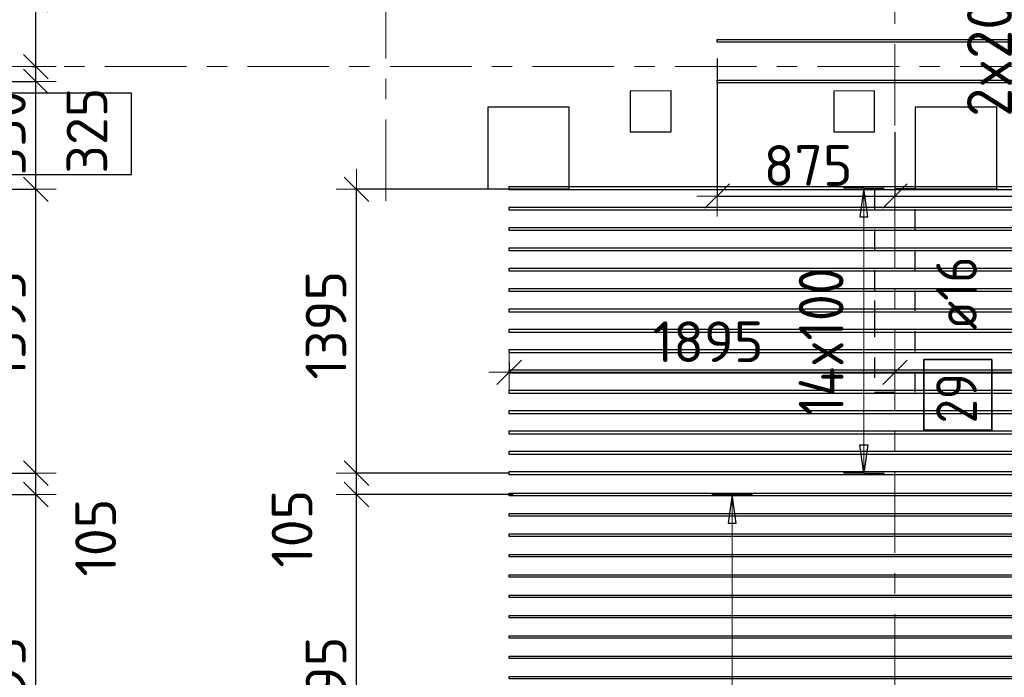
# Model space of a CAD drawing. Header units: metres. Extents: x -38 to 107, y -15 to 21.
# Tile 42 of 167: x 43.85 to 48.69, y 4.4 to 7.63. Entities that reach past the tile are written whole.
import ezdxf

# ---------------------------------------------------------------- set-up
doc = ezdxf.new("R2010")
doc.units = ezdxf.units.M
doc.header["$PDMODE"] = 65
for name, pattern in [('______11', [0.5, 0.4, -0.05, 0, -0.05]), ('______2', [0.0405, 0.03, -0.0105]), ('______5', [1.1, 0.8, -0.1, 0.1, -0.1])]:
    doc.linetypes.add(name, pattern=pattern)
for name, color, linetype, lineweight in [('XR$2$Осевая линия (1)', 7, '______5', 13), ('XR$4$Перекрытие (1)', 7, 'Continuous', 35), ('XR$4$Размерная линия (1)', 7, 'Continuous', 13)]:
    doc.layers.add(name, color=color, linetype=linetype, lineweight=lineweight)
doc.layers.add('XR$4$Арм.стержн.Доп. Арм верхн.зоны Х', color=7, linetype='Continuous', lineweight=35, true_color=0x8c8cff)
doc.layers.add('XR$6$Стена_ бетон несущ.', color=7, linetype='Continuous', lineweight=70, true_color=0xb4b496)
doc.styles.add('ISOCPEUR', font='txt')
doc.dimstyles.new('DIMSTYLE_3', dxfattribs={"dimtxt": 0.2, "dimasz": 0.2, "dimexe": 0, "dimexo": 0, "dimgap": 0.1, "dimtad": 2, "dimdec": 0, "dimlfac": 1000, "dimrnd": 5, "dimzin": 12, "dimdsep": 46, "dimtxsty": 'ISOCPEUR', "dimblk1": 'ALL_ML_STRICH', "dimblk2": 'ALL_ML_STRICH', "dimsah": 1, "dimcen": 0, "dimclrd": 7, "dimclre": 256, "dimclrt": 7, "dimadec": 0, "dimazin": 0, "dimtfac": 1, "dimtdec": 0, "dimtix": 1, "dimtmove": 2, "dimatfit": 3, "dimfxl": 0, "dimtzin": 0, "dimlwd": 0, "dimlwe": -3, "dimarcsym": 0})
doc.dimstyles.new('DIMSTYLE_33', dxfattribs={"dimtxt": 0.2, "dimasz": 0.2, "dimexe": 0, "dimexo": 0, "dimgap": 0.1, "dimtad": 2, "dimdec": 0, "dimlfac": 1000, "dimrnd": 5, "dimzin": 12, "dimdsep": 46, "dimtxsty": 'ISOCPEUR', "dimblk1": 'ALL_ML_STRICH', "dimblk2": 'ALL_ML_STRICH', "dimsah": 1, "dimcen": 0, "dimclrd": 7, "dimclre": 256, "dimclrt": 7, "dimadec": 0, "dimazin": 0, "dimtfac": 1, "dimtdec": 0, "dimtix": 1, "dimtmove": 2, "dimatfit": 3, "dimfxl": 0, "dimtvp": 1.2, "dimtzin": 0, "dimlwd": 0, "dimlwe": -3, "dimarcsym": 0})
doc.dimstyles.new('DIMSTYLE_34', dxfattribs={"dimtxt": 0.2, "dimasz": 0.2, "dimexe": 0, "dimexo": 0, "dimgap": 0.1, "dimtad": 0, "dimdec": 0, "dimlfac": 1000, "dimrnd": 5, "dimzin": 12, "dimdsep": 46, "dimtxsty": 'ISOCPEUR', "dimblk1": 'ALL_ML_STRICH', "dimblk2": 'ALL_ML_STRICH', "dimsah": 1, "dimcen": 0, "dimclrd": 7, "dimclre": 256, "dimclrt": 7, "dimadec": 0, "dimazin": 0, "dimtfac": 1, "dimtdec": 0, "dimtix": 1, "dimtmove": 2, "dimatfit": 3, "dimfxl": 0, "dimtvp": 1.2, "dimtzin": 0, "dimlwd": 0, "dimlwe": -3, "dimarcsym": 0})

# ---------------------------------------------------------------- blocks, each defined once
blk = doc.blocks.new('ALL_ML_STRICH')
at = {"color": 0, "linetype": 'ByBlock', "lineweight": -2}
for p, q in [((0, -0.5), (0, 0.5)), ((-0.3, -0.3), (0.3, 0.3)), ((-1, 0), (0.5, 0))]:
    blk.add_line(p, q, dxfattribs=at)
blk = doc.blocks.new('*D594')
at = {"layer": 'DEFPOINTS', "color": 7, "linetype": 'Continuous', "lineweight": 13, "transparency": 33554687}
for p in [(43.4646, 5.2972), (43.9306, 3.3), (44.175, 3.3)]:
    blk.add_point(p, dxfattribs=at)
at = {"layer": 'XR$4$Размерная линия (1)', "color": 9, "linetype": 'Continuous', "lineweight": -2, "true_color": 0xc7c7c7, "transparency": 33554687}
for p, q in [((43.4846, 5.2972), (43.9306, 5.2972)), ((44.155, 3.3), (43.9306, 3.3))]:
    blk.add_line(p, q, dxfattribs=at)
at = {"layer": 'XR$4$Размерная линия (1)', "color": 7, "linetype": 'Continuous', "lineweight": -2, "transparency": 33554687}
blk.add_line((43.9306, 3.3), (43.9306, 5.2972), dxfattribs=at)
at = {"layer": 'XR$4$Размерная линия (1)', "color": 7, "linetype": 'Continuous', "lineweight": 13, "transparency": 33554687, "xscale": 0.2, "yscale": 0.2, "zscale": 0.2}
for p, rotation in [((43.9306, 5.2972), 90), ((43.9306, 3.3), 270)]:
    blk.add_blockref('ALL_ML_STRICH', p, dxfattribs=dict(at, rotation=rotation))
at = {"layer": 'XR$4$Размерная линия (1)', "color": 7, "linetype": 'Continuous', "lineweight": 13, "transparency": 33554687, "insert": (43.7806, 4.3286), "char_height": 0.2, "width": 0.8, "attachment_point": 5, "rotation": 90, "style": 'ISOCPEUR'}
blk.add_mtext('\\A1;{1995}', dxfattribs=at)
blk = doc.blocks.new('*D595')
at = {"layer": 'DEFPOINTS', "color": 7, "linetype": 'Continuous', "lineweight": 13, "transparency": 33554687}
for p in [(43.4814, 5.4022), (43.4646, 5.2972), (43.9306, 5.2972)]:
    blk.add_point(p, dxfattribs=at)
at = {"layer": 'XR$4$Размерная линия (1)', "color": 9, "linetype": 'Continuous', "lineweight": -2, "true_color": 0xc7c7c7, "transparency": 33554687}
for p, q in [((43.5014, 5.4022), (43.9306, 5.4022)), ((43.4846, 5.2972), (43.9306, 5.2972))]:
    blk.add_line(p, q, dxfattribs=at)
at = {"layer": 'XR$4$Размерная линия (1)', "color": 7, "linetype": 'Continuous', "lineweight": -2, "transparency": 33554687}
blk.add_line((43.9306, 5.2972), (43.9306, 5.4022), dxfattribs=at)
at = {"layer": 'XR$4$Размерная линия (1)', "color": 7, "linetype": 'Continuous', "lineweight": 13, "transparency": 33554687, "xscale": 0.2, "yscale": 0.2, "zscale": 0.2}
for p, rotation in [((43.9306, 5.4022), 90), ((43.9306, 5.2972), 270)]:
    blk.add_blockref('ALL_ML_STRICH', p, dxfattribs=dict(at, rotation=rotation))
at = {"layer": 'XR$4$Размерная линия (1)', "color": 7, "linetype": 'Continuous', "lineweight": 13, "transparency": 33554687, "insert": (44.2242, 5.0857), "char_height": 0.2, "width": 0.6, "attachment_point": 5, "rotation": 90, "style": 'ISOCPEUR'}
blk.add_mtext('\\A1;{105}', dxfattribs=at)
blk = doc.blocks.new('*D596')
at = {"layer": 'DEFPOINTS', "color": 7, "linetype": 'Continuous', "lineweight": 13, "transparency": 33554687}
for p in [(43.337, 6.7972), (43.4814, 5.4022), (43.9306, 5.4022)]:
    blk.add_point(p, dxfattribs=at)
at = {"layer": 'XR$4$Размерная линия (1)', "color": 9, "linetype": 'Continuous', "lineweight": -2, "true_color": 0xc7c7c7, "transparency": 33554687}
for p, q in [((43.357, 6.7972), (43.9306, 6.7972)), ((43.5014, 5.4022), (43.9306, 5.4022))]:
    blk.add_line(p, q, dxfattribs=at)
at = {"layer": 'XR$4$Размерная линия (1)', "color": 7, "linetype": 'Continuous', "lineweight": -2, "transparency": 33554687}
blk.add_line((43.9306, 5.4022), (43.9306, 6.7972), dxfattribs=at)
at = {"layer": 'XR$4$Размерная линия (1)', "color": 7, "linetype": 'Continuous', "lineweight": 13, "transparency": 33554687, "xscale": 0.2, "yscale": 0.2, "zscale": 0.2}
for p, rotation in [((43.9306, 6.7972), 90), ((43.9306, 5.4022), 270)]:
    blk.add_blockref('ALL_ML_STRICH', p, dxfattribs=dict(at, rotation=rotation))
at = {"layer": 'XR$4$Размерная линия (1)', "color": 7, "linetype": 'Continuous', "lineweight": 13, "transparency": 33554687, "insert": (43.7806, 6.1297), "char_height": 0.2, "width": 0.8, "attachment_point": 5, "rotation": 90, "style": 'ISOCPEUR'}
blk.add_mtext('\\A1;{1395}', dxfattribs=at)
blk = doc.blocks.new('*D597')
at = {"layer": 'DEFPOINTS', "color": 7, "linetype": 'Continuous', "lineweight": 13, "transparency": 33554687}
for p in [(43.4124, 7.3272), (43.337, 6.7972), (43.9306, 6.7972)]:
    blk.add_point(p, dxfattribs=at)
at = {"layer": 'XR$4$Размерная линия (1)', "color": 9, "linetype": 'Continuous', "lineweight": -2, "true_color": 0xc7c7c7, "transparency": 33554687}
for p, q in [((43.4324, 7.3272), (43.9306, 7.3272)), ((43.357, 6.7972), (43.9306, 6.7972))]:
    blk.add_line(p, q, dxfattribs=at)
at = {"layer": 'XR$4$Размерная линия (1)', "color": 7, "linetype": 'Continuous', "lineweight": -2, "transparency": 33554687}
blk.add_line((43.9306, 6.7972), (43.9306, 7.3272), dxfattribs=at)
at = {"layer": 'XR$4$Размерная линия (1)', "color": 7, "linetype": 'Continuous', "lineweight": 13, "transparency": 33554687, "xscale": 0.2, "yscale": 0.2, "zscale": 0.2}
for p, rotation in [((43.9306, 7.3272), 90), ((43.9306, 6.7972), 270)]:
    blk.add_blockref('ALL_ML_STRICH', p, dxfattribs=dict(at, rotation=rotation))
at = {"layer": 'XR$4$Размерная линия (1)', "color": 7, "linetype": 'Continuous', "lineweight": 13, "transparency": 33554687, "insert": (43.7806, 7.0722), "char_height": 0.2, "width": 0.6, "attachment_point": 5, "rotation": 90, "style": 'ISOCPEUR'}
blk.add_mtext('\\A1;{530}', dxfattribs=at)
blk = doc.blocks.new('*D598')
at = {"layer": 'DEFPOINTS', "color": 7, "linetype": 'Continuous', "lineweight": 13, "transparency": 33554687}
for p in [(43.8915, 7.4), (43.4124, 7.3272), (43.9306, 7.3272)]:
    blk.add_point(p, dxfattribs=at)
at = {"layer": 'XR$4$Размерная линия (1)', "color": 9, "linetype": 'Continuous', "lineweight": -2, "true_color": 0xc7c7c7, "transparency": 33554687}
for p, q in [((43.9115, 7.4), (43.9306, 7.4)), ((43.4324, 7.3272), (43.9306, 7.3272))]:
    blk.add_line(p, q, dxfattribs=at)
at = {"layer": 'XR$4$Размерная линия (1)', "color": 7, "linetype": 'Continuous', "lineweight": -2, "transparency": 33554687}
blk.add_line((43.9306, 7.3272), (43.9306, 7.4), dxfattribs=at)
at = {"layer": 'XR$4$Размерная линия (1)', "color": 7, "linetype": 'Continuous', "lineweight": 13, "transparency": 33554687, "xscale": 0.2, "yscale": 0.2, "zscale": 0.2}
for p, rotation in [((43.9306, 7.3272), 270), ((43.9306, 7.4), 90)]:
    blk.add_blockref('ALL_ML_STRICH', p, dxfattribs=dict(at, rotation=rotation))
at = {"layer": 'XR$4$Размерная линия (1)', "color": 7, "linetype": 'Continuous', "lineweight": 13, "transparency": 33554687, "insert": (43.3971, 7.0946), "char_height": 0.2, "width": 0.4, "attachment_point": 5, "rotation": 90, "style": 'ISOCPEUR'}
blk.add_mtext('\\A1;{75}', dxfattribs=at)
blk = doc.blocks.new('*D599')
at = {"layer": 'DEFPOINTS', "color": 7, "linetype": 'Continuous', "lineweight": 13, "transparency": 33554687}
for p in [(43.4124, 7.7272), (43.8915, 7.4), (43.9306, 7.4)]:
    blk.add_point(p, dxfattribs=at)
at = {"layer": 'XR$4$Размерная линия (1)', "color": 9, "linetype": 'Continuous', "lineweight": -2, "true_color": 0xc7c7c7, "transparency": 33554687}
for p, q in [((43.4324, 7.7272), (43.9306, 7.7272)), ((43.9115, 7.4), (43.9306, 7.4))]:
    blk.add_line(p, q, dxfattribs=at)
at = {"layer": 'XR$4$Размерная линия (1)', "color": 7, "linetype": 'Continuous', "lineweight": -2, "transparency": 33554687}
blk.add_line((43.9306, 7.4), (43.9306, 7.7272), dxfattribs=at)
at = {"layer": 'XR$4$Размерная линия (1)', "color": 7, "linetype": 'Continuous', "lineweight": 13, "transparency": 33554687, "xscale": 0.2, "yscale": 0.2, "zscale": 0.2}
for p, rotation in [((43.9306, 7.7272), 90), ((43.9306, 7.4), 270)]:
    blk.add_blockref('ALL_ML_STRICH', p, dxfattribs=dict(at, rotation=rotation))
at = {"layer": 'XR$4$Размерная линия (1)', "color": 7, "linetype": 'Continuous', "lineweight": 13, "transparency": 33554687, "insert": (44.1815, 7.0853), "char_height": 0.2, "width": 0.6, "attachment_point": 5, "rotation": 90, "style": 'ISOCPEUR'}
blk.add_mtext('\\A1;{325}', dxfattribs=at)
blk = doc.blocks.new('*D631')
at = {"layer": 'DEFPOINTS', "color": 7, "linetype": 'Continuous', "lineweight": 13, "transparency": 33554687}
for p in [(46.2951, 5.2972), (45.5056, 3.3), (45.7661, 3.3)]:
    blk.add_point(p, dxfattribs=at)
at = {"layer": 'XR$4$Размерная линия (1)', "color": 9, "linetype": 'Continuous', "lineweight": -2, "true_color": 0xc7c7c7, "transparency": 33554687}
for p, q in [((46.2751, 5.2972), (45.5056, 5.2972)), ((45.7461, 3.3), (45.5056, 3.3))]:
    blk.add_line(p, q, dxfattribs=at)
at = {"layer": 'XR$4$Размерная линия (1)', "color": 7, "linetype": 'Continuous', "lineweight": -2, "transparency": 33554687}
blk.add_line((45.5056, 3.3), (45.5056, 5.2972), dxfattribs=at)
at = {"layer": 'XR$4$Размерная линия (1)', "color": 7, "linetype": 'Continuous', "lineweight": 13, "transparency": 33554687, "xscale": 0.2, "yscale": 0.2, "zscale": 0.2}
for p, rotation in [((45.5056, 5.2972), 90), ((45.5056, 3.3), 270)]:
    blk.add_blockref('ALL_ML_STRICH', p, dxfattribs=dict(at, rotation=rotation))
at = {"layer": 'XR$4$Размерная линия (1)', "color": 7, "linetype": 'Continuous', "lineweight": 13, "transparency": 33554687, "insert": (45.3556, 4.3286), "char_height": 0.2, "width": 0.8, "attachment_point": 5, "rotation": 90, "style": 'ISOCPEUR'}
blk.add_mtext('\\A1;{1995}', dxfattribs=at)
blk = doc.blocks.new('*D632')
at = {"layer": 'DEFPOINTS', "color": 7, "linetype": 'Continuous', "lineweight": 13, "transparency": 33554687}
for p in [(46.275, 5.4022), (45.5056, 5.2972), (46.2951, 5.2972)]:
    blk.add_point(p, dxfattribs=at)
at = {"layer": 'XR$4$Размерная линия (1)', "color": 9, "linetype": 'Continuous', "lineweight": -2, "true_color": 0xc7c7c7, "transparency": 33554687}
for p, q in [((46.255, 5.4022), (45.5056, 5.4022)), ((46.2751, 5.2972), (45.5056, 5.2972))]:
    blk.add_line(p, q, dxfattribs=at)
at = {"layer": 'XR$4$Размерная линия (1)', "color": 7, "linetype": 'Continuous', "lineweight": -2, "transparency": 33554687}
blk.add_line((45.5056, 5.2972), (45.5056, 5.4022), dxfattribs=at)
at = {"layer": 'XR$4$Размерная линия (1)', "color": 7, "linetype": 'Continuous', "lineweight": 13, "transparency": 33554687, "xscale": 0.2, "yscale": 0.2, "zscale": 0.2}
for p, rotation in [((45.5056, 5.4022), 90), ((45.5056, 5.2972), 270)]:
    blk.add_blockref('ALL_ML_STRICH', p, dxfattribs=dict(at, rotation=rotation))
at = {"layer": 'XR$4$Размерная линия (1)', "color": 7, "linetype": 'Continuous', "lineweight": 13, "transparency": 33554687, "insert": (45.1889, 5.1293), "char_height": 0.2, "width": 0.6, "attachment_point": 5, "rotation": 90, "style": 'ISOCPEUR'}
blk.add_mtext('\\A1;{105}', dxfattribs=at)
blk = doc.blocks.new('*D633')
at = {"layer": 'DEFPOINTS', "color": 7, "linetype": 'Continuous', "lineweight": 13, "transparency": 33554687}
for p in [(46.2329, 6.7972), (45.5056, 5.4022), (46.275, 5.4022)]:
    blk.add_point(p, dxfattribs=at)
at = {"layer": 'XR$4$Размерная линия (1)', "color": 9, "linetype": 'Continuous', "lineweight": -2, "true_color": 0xc7c7c7, "transparency": 33554687}
for p, q in [((46.2129, 6.7972), (45.5056, 6.7972)), ((46.255, 5.4022), (45.5056, 5.4022))]:
    blk.add_line(p, q, dxfattribs=at)
at = {"layer": 'XR$4$Размерная линия (1)', "color": 7, "linetype": 'Continuous', "lineweight": -2, "transparency": 33554687}
blk.add_line((45.5056, 5.4022), (45.5056, 6.7972), dxfattribs=at)
at = {"layer": 'XR$4$Размерная линия (1)', "color": 7, "linetype": 'Continuous', "lineweight": 13, "transparency": 33554687, "xscale": 0.2, "yscale": 0.2, "zscale": 0.2}
for p, rotation in [((45.5056, 6.7972), 90), ((45.5056, 5.4022), 270)]:
    blk.add_blockref('ALL_ML_STRICH', p, dxfattribs=dict(at, rotation=rotation))
at = {"layer": 'XR$4$Размерная линия (1)', "color": 7, "linetype": 'Continuous', "lineweight": 13, "transparency": 33554687, "insert": (45.3556, 6.1297), "char_height": 0.2, "width": 0.8, "attachment_point": 5, "rotation": 90, "style": 'ISOCPEUR'}
blk.add_mtext('\\A1;{1395}', dxfattribs=at)
blk = doc.blocks.new('*D634')
at = {"layer": 'DEFPOINTS', "color": 7, "linetype": 'Continuous', "lineweight": 13, "transparency": 33554687}
for p in [(46.255, 5.9676), (46.255, 5.8981), (48.15, 5.8738)]:
    blk.add_point(p, dxfattribs=at)
at = {"layer": 'XR$4$Размерная линия (1)', "color": 9, "linetype": 'Continuous', "lineweight": -2, "true_color": 0xc7c7c7, "transparency": 33554687}
for p, q in [((46.255, 5.9476), (46.255, 5.8981)), ((48.15, 5.8938), (48.15, 5.8981))]:
    blk.add_line(p, q, dxfattribs=at)
at = {"layer": 'XR$4$Размерная линия (1)', "color": 7, "linetype": 'Continuous', "lineweight": -2, "transparency": 33554687}
blk.add_line((46.255, 5.8981), (48.15, 5.8981), dxfattribs=at)
at = {"layer": 'XR$4$Размерная линия (1)', "color": 7, "linetype": 'Continuous', "lineweight": 13, "transparency": 33554687, "xscale": 0.2, "yscale": 0.2, "zscale": 0.2, "rotation": 180}
blk.add_blockref('ALL_ML_STRICH', (46.255, 5.8981), dxfattribs=at)
at = {"layer": 'XR$4$Размерная линия (1)', "color": 7, "linetype": 'Continuous', "lineweight": 13, "transparency": 33554687, "xscale": 0.2, "yscale": 0.2, "zscale": 0.2}
blk.add_blockref('ALL_ML_STRICH', (48.15, 5.8981), dxfattribs=at)
at = {"layer": 'XR$4$Размерная линия (1)', "color": 7, "linetype": 'Continuous', "lineweight": 13, "transparency": 33554687, "insert": (47.2325, 6.0481), "char_height": 0.2, "width": 0.8, "attachment_point": 5, "style": 'ISOCPEUR'}
blk.add_mtext('\\A1;{1895}', dxfattribs=at)
blk = doc.blocks.new('*D635')
at = {"layer": 'DEFPOINTS', "color": 7, "linetype": 'Continuous', "lineweight": 13, "transparency": 33554687}
for p in [(50.155, 5.9447), (48.15, 5.8981), (48.15, 5.8738)]:
    blk.add_point(p, dxfattribs=at)
at = {"layer": 'XR$4$Размерная линия (1)', "color": 9, "linetype": 'Continuous', "lineweight": -2, "true_color": 0xc7c7c7, "transparency": 33554687}
for p, q in [((50.155, 5.9247), (50.155, 5.8981)), ((48.15, 5.8938), (48.15, 5.8981))]:
    blk.add_line(p, q, dxfattribs=at)
at = {"layer": 'XR$4$Размерная линия (1)', "color": 7, "linetype": 'Continuous', "lineweight": -2, "transparency": 33554687}
blk.add_line((48.15, 5.8981), (50.155, 5.8981), dxfattribs=at)
at = {"layer": 'XR$4$Размерная линия (1)', "color": 7, "linetype": 'Continuous', "lineweight": 13, "transparency": 33554687, "xscale": 0.2, "yscale": 0.2, "zscale": 0.2, "rotation": 180}
blk.add_blockref('ALL_ML_STRICH', (48.15, 5.8981), dxfattribs=at)
at = {"layer": 'XR$4$Размерная линия (1)', "color": 7, "linetype": 'Continuous', "lineweight": 13, "transparency": 33554687, "xscale": 0.2, "yscale": 0.2, "zscale": 0.2}
blk.add_blockref('ALL_ML_STRICH', (50.155, 5.8981), dxfattribs=at)
at = {"layer": 'XR$4$Размерная линия (1)', "color": 7, "linetype": 'Continuous', "lineweight": 13, "transparency": 33554687, "insert": (49.1625, 6.0481), "char_height": 0.2, "width": 0.8, "attachment_point": 5, "style": 'ISOCPEUR'}
blk.add_mtext('\\A1;{2005}', dxfattribs=at)
blk = doc.blocks.new('*D650')
at = {"layer": 'DEFPOINTS', "color": 7, "linetype": 'Continuous', "lineweight": 13, "transparency": 33554687}
for p in [(47.2769, 7.4608), (48.15, 7.0974), (47.2769, 6.7642)]:
    blk.add_point(p, dxfattribs=at)
at = {"layer": 'XR$4$Размерная линия (1)', "color": 9, "linetype": 'Continuous', "lineweight": -2, "true_color": 0xc7c7c7, "transparency": 33554687}
for p, q in [((47.2769, 7.4408), (47.2769, 6.7642)), ((48.15, 7.0774), (48.15, 6.7642))]:
    blk.add_line(p, q, dxfattribs=at)
at = {"layer": 'XR$4$Размерная линия (1)', "color": 7, "linetype": 'Continuous', "lineweight": -2, "transparency": 33554687}
blk.add_line((47.2769, 6.7642), (48.15, 6.7642), dxfattribs=at)
at = {"layer": 'XR$4$Размерная линия (1)', "color": 7, "linetype": 'Continuous', "lineweight": 13, "transparency": 33554687, "xscale": 0.2, "yscale": 0.2, "zscale": 0.2, "rotation": 180}
blk.add_blockref('ALL_ML_STRICH', (47.2769, 6.7642), dxfattribs=at)
at = {"layer": 'XR$4$Размерная линия (1)', "color": 7, "linetype": 'Continuous', "lineweight": 13, "transparency": 33554687, "xscale": 0.2, "yscale": 0.2, "zscale": 0.2}
blk.add_blockref('ALL_ML_STRICH', (48.15, 6.7642), dxfattribs=at)
at = {"layer": 'XR$4$Размерная линия (1)', "color": 7, "linetype": 'Continuous', "lineweight": 13, "transparency": 33554687, "insert": (47.7234, 6.9142), "char_height": 0.2, "width": 0.6, "attachment_point": 5, "style": 'ISOCPEUR'}
blk.add_mtext('\\A1;{875}', dxfattribs=at)
blk = doc.blocks.new('*D651')
at = {"layer": 'DEFPOINTS', "color": 7, "linetype": 'Continuous', "lineweight": 13, "transparency": 33554687}
for p in [(50.2269, 7.4562), (48.15, 7.0974), (48.15, 6.7642)]:
    blk.add_point(p, dxfattribs=at)
at = {"layer": 'XR$4$Размерная линия (1)', "color": 9, "linetype": 'Continuous', "lineweight": -2, "true_color": 0xc7c7c7, "transparency": 33554687}
for p, q in [((50.2269, 7.4362), (50.2269, 6.7642)), ((48.15, 7.0774), (48.15, 6.7642))]:
    blk.add_line(p, q, dxfattribs=at)
at = {"layer": 'XR$4$Размерная линия (1)', "color": 7, "linetype": 'Continuous', "lineweight": -2, "transparency": 33554687}
blk.add_line((48.15, 6.7642), (50.2269, 6.7642), dxfattribs=at)
at = {"layer": 'XR$4$Размерная линия (1)', "color": 7, "linetype": 'Continuous', "lineweight": 13, "transparency": 33554687, "xscale": 0.2, "yscale": 0.2, "zscale": 0.2, "rotation": 180}
blk.add_blockref('ALL_ML_STRICH', (48.15, 6.7642), dxfattribs=at)
at = {"layer": 'XR$4$Размерная линия (1)', "color": 7, "linetype": 'Continuous', "lineweight": 13, "transparency": 33554687, "xscale": 0.2, "yscale": 0.2, "zscale": 0.2}
blk.add_blockref('ALL_ML_STRICH', (50.2269, 6.7642), dxfattribs=at)
at = {"layer": 'XR$4$Размерная линия (1)', "color": 7, "linetype": 'Continuous', "lineweight": 13, "transparency": 33554687, "insert": (49.1984, 6.9142), "char_height": 0.2, "width": 0.8, "attachment_point": 5, "style": 'ISOCPEUR'}
blk.add_mtext('\\A1;{2075}', dxfattribs=at)

msp = doc.modelspace()

# ---------------------------------------------------------------- linework, layer by layer
at = {"layer": 'XR$2$Осевая линия (1)', "color": 253, "linetype": '______11', "lineweight": 13, "true_color": 0xa0a0a0, "transparency": 33554687}
for p, q in [((45.65, 6.74), (45.65, 19.78)), ((48.15, -3.39), (48.15, 8.13)), ((-2.63, 7.4), (62.6, 7.4))]:
    msp.add_line(p, q, dxfattribs=at)
at = {"layer": 'XR$4$Арм.стержн.Доп. Арм верхн.зоны Х', "color": 253, "linetype": 'Continuous', "lineweight": -3, "true_color": 0xa0a0a0, "transparency": 33554687}
for p, q in [((47.9975, 6.8022), (47.8975, 6.8022)), ((47.9975, 6.8022), (48.0975, 6.8022)), ((47.9975, 5.4022), (47.8975, 5.4022)), ((47.9975, 5.4022), (48.0975, 5.4022)), ((47.3507, 5.2972), (47.2507, 5.2972)), ((47.3507, 5.2972), (47.4507, 5.2972))]:
    msp.add_line(p, q, dxfattribs=at)
at = {"layer": 'XR$4$Арм.стержн.Доп. Арм верхн.зоны Х', "color": 7, "linetype": 'Continuous', "lineweight": 25, "transparency": 33554687}
for p, q in [((47.9975, 6.8022), (47.9775, 6.6622)), ((48.0175, 6.6622), (47.9975, 6.8022)), ((47.9775, 6.6622), (48.0175, 6.6622)), ((47.9975, 5.4022), (47.9775, 5.5422)), ((47.9775, 5.5422), (48.0175, 5.5422)), ((48.0175, 5.5422), (47.9975, 5.4022)), ((47.3507, 5.2972), (47.3307, 5.1572)), ((47.3707, 5.1572), (47.3507, 5.2972)), ((47.3307, 5.1572), (47.3707, 5.1572))]:
    msp.add_line(p, q, dxfattribs=at)
at = {"layer": 'XR$4$Арм.стержн.Доп. Арм верхн.зоны Х', "color": 7, "linetype": 'Continuous', "lineweight": 13, "transparency": 33554687}
for p, q in [((47.9975, 6.8022), (47.9975, 6.8022)), ((47.9975, 5.4022), (47.9975, 6.8022)), ((47.9975, 5.4022), (47.9975, 5.4022)), ((47.3507, 5.2972), (47.3507, 5.2972)), ((47.3507, 1.9972), (47.3507, 5.2972))]:
    msp.add_line(p, q, dxfattribs=at)
at = {"layer": 'XR$4$Арм.стержн.Доп. Арм верхн.зоны Х', "color": 7, "linetype": 'Continuous', "lineweight": 25, "transparency": 33554687}
for points in [[(50.2269, 7.5202), (47.2769, 7.5202), (47.2769, 7.5342), (50.2269, 7.5342), (50.2269, 7.5202)], [(50.2269, 7.3202), (47.2769, 7.3202), (47.2769, 7.3342), (50.2269, 7.3342), (50.2269, 7.3202)], [(50.155, 6.7942), (46.255, 6.7942), (46.255, 6.8102), (50.155, 6.8102), (50.155, 6.7942)], [(50.155, 6.6942), (46.255, 6.6942), (46.255, 6.7102), (50.155, 6.7102), (50.155, 6.6942)], [(50.155, 6.5942), (46.255, 6.5942), (46.255, 6.6102), (50.155, 6.6102), (50.155, 6.5942)], [(50.155, 6.4942), (46.255, 6.4942), (46.255, 6.5102), (50.155, 6.5102), (50.155, 6.4942)], [(50.155, 6.3942), (46.255, 6.3942), (46.255, 6.4102), (50.155, 6.4102), (50.155, 6.3942)], [(50.155, 6.2942), (46.255, 6.2942), (46.255, 6.3102), (50.155, 6.3102), (50.155, 6.2942)], [(50.155, 6.1942), (46.255, 6.1942), (46.255, 6.2102), (50.155, 6.2102), (50.155, 6.1942)], [(50.155, 6.0942), (46.255, 6.0942), (46.255, 6.1102), (50.155, 6.1102), (50.155, 6.0942)], [(50.155, 5.9942), (46.255, 5.9942), (46.255, 6.0102), (50.155, 6.0102), (50.155, 5.9942)], [(50.155, 5.8942), (46.255, 5.8942), (46.255, 5.9102), (50.155, 5.9102), (50.155, 5.8942)], [(50.155, 5.7942), (46.255, 5.7942), (46.255, 5.8102), (50.155, 5.8102), (50.155, 5.7942)], [(50.155, 5.6942), (46.255, 5.6942), (46.255, 5.7102), (50.155, 5.7102), (50.155, 5.6942)], [(50.155, 5.5942), (46.255, 5.5942), (46.255, 5.6102), (50.155, 5.6102), (50.155, 5.5942)], [(50.155, 5.4942), (46.255, 5.4942), (46.255, 5.5102), (50.155, 5.5102), (50.155, 5.4942)], [(50.155, 5.3942), (46.255, 5.3942), (46.255, 5.4102), (50.155, 5.4102), (50.155, 5.3942)]]:
    msp.add_lwpolyline(points, dxfattribs=at)
at = {"layer": 'XR$4$Арм.стержн.Доп. Арм верхн.зоны Х', "color": 7, "linetype": 'Continuous', "lineweight": 35, "transparency": 33554687}
msp.add_lwpolyline([(48.6258, 5.6135), (48.6258, 5.9601), (48.2925, 5.9601), (48.2925, 5.6135), (48.6258, 5.6135)], dxfattribs=at)
at = {"layer": 'XR$4$Арм.стержн.Доп. Арм верхн.зоны Х', "color": 34, "linetype": 'Continuous', "lineweight": 25, "transparency": 33554687}
for points in [[(50.155, 5.2912), (46.255, 5.2912), (46.255, 5.3032), (50.155, 5.3032), (50.155, 5.2912)], [(50.155, 5.1912), (46.255, 5.1912), (46.255, 5.2032), (50.155, 5.2032), (50.155, 5.1912)], [(50.155, 5.0912), (46.255, 5.0912), (46.255, 5.1032), (50.155, 5.1032), (50.155, 5.0912)], [(50.155, 4.9912), (46.255, 4.9912), (46.255, 5.0032), (50.155, 5.0032), (50.155, 4.9912)], [(50.155, 4.8912), (46.255, 4.8912), (46.255, 4.9032), (50.155, 4.9032), (50.155, 4.8912)], [(50.155, 4.7912), (46.255, 4.7912), (46.255, 4.8032), (50.155, 4.8032), (50.155, 4.7912)], [(50.155, 4.6912), (46.255, 4.6912), (46.255, 4.7032), (50.155, 4.7032), (50.155, 4.6912)], [(50.155, 4.5912), (46.255, 4.5912), (46.255, 4.6032), (50.155, 4.6032), (50.155, 4.5912)], [(50.155, 4.4912), (46.255, 4.4912), (46.255, 4.5032), (50.155, 4.5032), (50.155, 4.4912)], [(50.155, 4.3912), (46.255, 4.3912), (46.255, 4.4032), (50.155, 4.4032), (50.155, 4.3912)]]:
    msp.add_lwpolyline(points, dxfattribs=at)
at = {"layer": 'XR$4$Перекрытие (1)', "color": 7, "linetype": 'Continuous', "lineweight": 25, "transparency": 33554687}
for p, q in [((44.4, 7.2702), (43.1, 7.2702)), ((44.4, 6.8702), (44.4, 7.2702)), ((47.0502, 7.2803), (46.8502, 7.2802)), ((46.8502, 7.2802), (46.8502, 7.0802)), ((47.0502, 7.0803), (47.0502, 7.2803)), ((48.0502, 7.2803), (47.8502, 7.2802)), ((47.8502, 7.2802), (47.8502, 7.0802)), ((48.0502, 7.0803), (48.0502, 7.2803)), ((46.15, 7.2002), (46.15, 6.8002)), ((46.55, 7.2002), (46.15, 7.2002)), ((46.55, 6.8002), (46.55, 7.2002)), ((48.25, 7.2002), (48.25, 6.8002)), ((48.65, 7.2002), (48.25, 7.2002)), ((48.65, 6.8002), (48.65, 7.2002)), ((46.8502, 7.0802), (47.0502, 7.0803)), ((47.8502, 7.0802), (48.0502, 7.0803)), ((43.1, 6.8702), (44.4, 6.8702)), ((46.15, 6.8002), (46.55, 6.8002)), ((48.25, 6.8002), (48.65, 6.8002))]:
    msp.add_line(p, q, dxfattribs=at)
at = {"layer": 'XR$6$Стена_ бетон несущ.', "color": 253, "linetype": '______2', "lineweight": -3, "true_color": 0xa0a0a0, "transparency": 33554687}
for p, q in [((48.25, 6.8), (48.05, 6.8)), ((48.05, 6.8), (48.05, 6.6)), ((48.25, 6.6), (48.25, 6.8)), ((48.05, 6.6), (48.05, 6.25)), ((48.25, 5.8), (48.25, 6.6)), ((48.05, 6.25), (48.05, 6.17)), ((48.05, 6.17), (48.05, 5.8)), ((48.05, 5.8), (48.25, 5.8))]:
    msp.add_line(p, q, dxfattribs=at)

# ---------------------------------------------------------------- texts
at = {"layer": 'XR$4$Арм.стержн.Доп. Арм верхн.зоны Х', "color": 7, "linetype": 'Continuous', "lineweight": 13, "transparency": 33554687, "char_height": 0.22, "attachment_point": 7, "rotation": 90, "style": 'ISOCPEUR'}
for s, insert, width in [('\\W0.95;2x200', (48.7242, 7.1532), 0.873359), ('\\W0.87;14x100', (47.8975, 5.6842), 0.952835)]:
    msp.add_mtext(s, dxfattribs=dict(at, insert=insert, width=width))
at = {"layer": 'XR$4$Арм.стержн.Доп. Арм верхн.зоны Х', "color": 7, "linetype": 'Continuous', "lineweight": 25, "transparency": 33554687, "char_height": 0.2, "attachment_point": 7, "rotation": 90, "style": 'ISOCPEUR'}
for s, insert, width in [('\\W0.89; ø16 ', (48.5525, 5.9935), 0.749105), ('\\W0.87;29', (48.5525, 5.6468), 0.367208)]:
    msp.add_mtext(s, dxfattribs=dict(at, insert=insert, width=width))

# ---------------------------------------------------------------- dimensions: what is measured, and where the dimension line sits
at = {"layer": 'XR$4$Размерная линия (1)', "color": 7, "linetype": 'Continuous', "lineweight": 13, "transparency": 33554687}
for base, p1, p2, dimstyle, picture, middle in [((43.9306, 7.7272), (43.9115, 7.4), (43.4324, 7.7272), 'DIMSTYLE_34', '*D599', (44.1815, 7.0853)), ((43.9306, 7.4), (43.4324, 7.3272), (43.9115, 7.4), 'DIMSTYLE_33', '*D598', (43.3971, 7.0946)), ((43.9306, 7.3272), (43.357, 6.7972), (43.4324, 7.3272), 'DIMSTYLE_33', '*D597', (43.7806, 7.0722)), ((43.9306, 6.7972), (43.5014, 5.4022), (43.357, 6.7972), 'DIMSTYLE_3', '*D596', (43.7806, 6.1297)), ((45.5056, 6.7972), (46.255, 5.4022), (46.2129, 6.7972), 'DIMSTYLE_3', '*D633', (45.3556, 6.1297)), ((43.9306, 5.4022), (43.4846, 5.2972), (43.5014, 5.4022), 'DIMSTYLE_34', '*D595', (44.2242, 5.0857)), ((45.5056, 5.4022), (46.2751, 5.2972), (46.255, 5.4022), 'DIMSTYLE_33', '*D632', (45.1889, 5.1293)), ((43.9306, 5.2972), (44.155, 3.3), (43.4846, 5.2972), 'DIMSTYLE_3', '*D594', (43.7806, 4.3286)), ((45.5056, 5.2972), (45.7461, 3.3), (46.2751, 5.2972), 'DIMSTYLE_3', '*D631', (45.3556, 4.3286))]:
    dim = msp.add_linear_dim(base=base, p1=p1, p2=p2, angle=90, dimstyle=dimstyle, override={"dimpost": '<>', "dimclrd": 7, "dimclre": 9, "dimclrt": 7, "dimlwd": 0, "dimlwe": 65533}, dxfattribs=at)
    dim.commit()
    dim.dimension.update_dxf_attribs({"geometry": picture, "text_midpoint": middle, "dimtype": 160})
for base, p1, p2, picture, middle in [((48.15, 6.7642), (47.2769, 7.4408), (48.15, 7.0774), '*D650', (47.7234, 6.9142)), ((50.2269, 6.7642), (48.15, 7.0774), (50.2269, 7.4362), '*D651', (49.1984, 6.9142)), ((48.15, 5.8981), (46.255, 5.9476), (48.15, 5.8938), '*D634', (47.2325, 6.0481)), ((50.155, 5.8981), (48.15, 5.8938), (50.155, 5.9247), '*D635', (49.1625, 6.0481))]:
    dim = msp.add_linear_dim(base=base, p1=p1, p2=p2, dimstyle='DIMSTYLE_3', override={"dimpost": '<>', "dimclrd": 7, "dimclre": 9, "dimclrt": 7, "dimlwd": 0, "dimlwe": 65533}, dxfattribs=at)
    dim.commit()
    dim.dimension.update_dxf_attribs({"geometry": picture, "text_midpoint": middle, "dimtype": 160})

doc.saveas('drawing.dxf')
